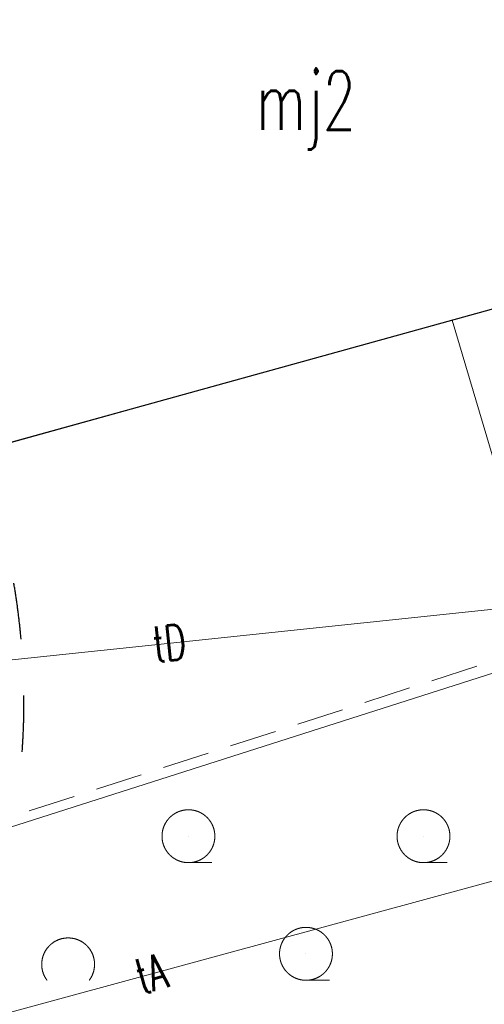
# Model space of a CAD drawing. Header units: millimetres. Extents: x 6487905018 to 6488192500, y 5882180700 to 5882375224.
# Tile 170 of 256: x 6488063932 to 6488073816, y 5882243939 to 5882264868. Entities that reach past the tile are written whole.
import ezdxf
from ezdxf.xclip import XClip

# ---------------------------------------------------------------- set-up
doc = ezdxf.new("R2010")
doc.units = ezdxf.units.MM
doc.header["$MEASUREMENT"] = 0
doc.header["$XCLIPFRAME"] = 2
for name, pattern in [('L_0_04', [1500, 1000, -500]), ('Przerywana', [2400, 1200, -1200]), ('Wipeout_Contour', [1000, 0, -1000])]:
    doc.linetypes.add(name, pattern=pattern)
for name, color, linetype, lineweight in [('312_Budynek__powierzchnia__Nr_pióra__101', 7, 'Continuous', 30), ('linie plan_Nr_pióra__2', 160, 'Continuous', 25), ('Zamość 06.10._2_0_Nr_pióra__7', 7, 'Continuous', 5), ('Zamość 06.10._2_312_Budynek__powierzchnia__Nr_pióra__7', 7, 'Continuous', 5), ('Zamość 06.10._2_312_Numer_ewidencyjny_budynku_Atr124_Nr_pióra__7', 7, 'Continuous', 5), ('Zamość 06.10._2_przewod_telekomunikacyjny__linia__Atr1_Nr_pióra__7', 7, 'Continuous', 5), ('Zamość 06.10._2_przewod_telekomunikacyjny__linia__Nr_pióra__30', 7, 'Continuous', 5), ('Zamość 06.10._2_przewod_wodociagowy__linia__Nr_pióra__5', 7, 'Continuous', 5), ('Zamość 06.10._2_zadrzewienie__powierzchnia____symbol_Nr_pióra__7', 7, 'Continuous', 5), ('Zamość 06.10._2_zadrzewienie__powierzchnia__Nr_pióra__7', 7, 'Continuous', 5)]:
    doc.layers.add(name, color=color, linetype=linetype, lineweight=lineweight)
doc.layers.add('Mapa cyfrowa', color=7, linetype='Continuous')
doc.layers.add('Zamość 06.10._2_Mapa cyfrowa', color=7, linetype='Continuous')
doc.styles.add('GENERATED_STYLE_1', font='Simplex.shx')

# ---------------------------------------------------------------- blocks, each defined once
blk = doc.blocks.new('Rysunek_1_2')
at = {"color": 254, "linetype": 'Wipeout_Contour', "lineweight": 0, "ltscale": 70061284114.24681}
blk.add_wipeout([(6487915525.867126, 5882181505.900702), (6488146644.289524, 5882181505.900702), (6488146644.289524, 5882373115.540435), (6488107628.768834, 5882373115.540435), (6488107628.768834, 5882320263.490532), (6488101226.436201, 5882320263.490532), (6488101226.436201, 5882373115.540435), (6487915525.867126, 5882373115.540435)], dxfattribs=at).dxf.layer = 'Zamość 06.10._2_Mapa cyfrowa'
at = {"layer": 'Zamość 06.10._2_0_Nr_pióra__7', "linetype": 'Continuous'}
for p, q in [((6488073130, 5882258480.000001), (6488073130.05, 5882258480.000001)), ((6488067522, 5882247512), (6488067522.05, 5882247512)), ((6488072522, 5882247512), (6488072522.05, 5882247512)), ((6488067522, 5882246950), (6488067522.05, 5882246950)), ((6488068022, 5882246950), (6488068022.05, 5882246950)), ((6488072522, 5882246950), (6488072522.05, 5882246950)), ((6488073022, 5882246950), (6488073022.05, 5882246950)), ((6488064963, 5882245350.000001), (6488064963.049999, 5882245350.000001)), ((6488070022, 5882245012), (6488070022.05, 5882245012)), ((6488064513.400602, 5882244450.799197), (6488064513.450603, 5882244450.799197)), ((6488065412.599397, 5882244450.799197), (6488065412.649397, 5882244450.799197)), ((6488070022, 5882244450), (6488070022.05, 5882244450)), ((6488070522, 5882244450), (6488070522.05, 5882244450))]:
    blk.add_line(p, q, dxfattribs=at)
at = {"layer": 'Zamość 06.10._2_312_Budynek__powierzchnia__Nr_pióra__7', "linetype": 'Continuous', "flags": 128}
blk.add_lwpolyline([(6488078210, 5882259890), (6488063240.000001, 5882255740)], dxfattribs=at)
at = {"layer": 'Zamość 06.10._2_przewod_telekomunikacyjny__linia__Nr_pióra__30', "linetype": 'Continuous', "flags": 128}
for points in [[(6488028310, 5882260090), (6488039840, 5882253240), (6488053690.000001, 5882251980.000001), (6488059920, 5882250860), (6488076980.000001, 5882252650.000001), (6488098433.525442, 5882255650.861228)], [(6487979124.220844, 5882181505.900702), (6487984540, 5882184260), (6487981120, 5882190050), (6487977160, 5882201820), (6487973650.000001, 5882219670), (6488058820.000001, 5882246140), (6488075370, 5882251420), (6488098590.494104, 5882257262.406148)], [(6488047870, 5882239460), (6488098188.826412, 5882253138.61785)]]:
    blk.add_lwpolyline(points, dxfattribs=at)
at = {"layer": 'Zamość 06.10._2_przewod_wodociagowy__linia__Nr_pióra__5', "linetype": 'Continuous', "flags": 128}
blk.add_lwpolyline([(6488073130, 5882258480.000001), (6488074370, 5882254310), (6488086170, 5882256520), (6488087240.000001, 5882256450)], dxfattribs=at)
at = {"layer": 'Zamość 06.10._2_zadrzewienie__powierzchnia____symbol_Nr_pióra__7', "linetype": 'Continuous', "flags": 128}
for points in [[(6488067522, 5882246950), (6488068022, 5882246950)], [(6488072522, 5882246950), (6488073022, 5882246950)], [(6488070022, 5882244450), (6488070522, 5882244450)]]:
    blk.add_lwpolyline(points, dxfattribs=at)
at = {"layer": 'Zamość 06.10._2_zadrzewienie__powierzchnia____symbol_Nr_pióra__7', "linetype": 'Continuous'}
for centre in [(6488067522, 5882247512), (6488072522, 5882247512), (6488070022, 5882245012)]:
    blk.add_circle(centre, 562, dxfattribs=at)
blk.add_arc((6488064963, 5882244788.000001), 562, 323.1299999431, 216.8700000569, dxfattribs=at)
at = {"layer": 'Zamość 06.10._2_zadrzewienie__powierzchnia__Nr_pióra__7', "linetype": 'L_0_04', "flags": 128}
blk.add_lwpolyline([(6488086090, 5882255140), (6488089210, 5882244550), (6488079250, 5882238980.000001), (6488062760, 5882234450), (6488059460, 5882246540)], close=True, dxfattribs=at)
at = {"layer": 'Zamość 06.10._2_312_Numer_ewidencyjny_budynku_Atr124_Nr_pióra__7', "linetype": 'Continuous', "insert": (6488068963.3929, 5882263774.184525), "char_height": 1250, "attachment_point": 1, "style": 'GENERATED_STYLE_1'}
blk.add_mtext('\\A1;{\\W0.660000x;\\FSimplex.shx;mj2}', dxfattribs=at)
at = {"layer": 'Zamość 06.10._2_przewod_telekomunikacyjny__linia__Atr1_Nr_pióra__7', "linetype": 'Continuous', "char_height": 750, "attachment_point": 1, "style": 'GENERATED_STYLE_1'}
for s, insert, rotation in [('\\A1;{\\W0.660000x;\\FSimplex.shx;tD}', (6488066726.877378, 5882251956.259848), 6.0000000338), ('\\A1;{\\W0.660000x;\\FSimplex.shx;tA}', (6488066324.919539, 5882244872.359781), 15.1999999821)]:
    blk.add_mtext(s, dxfattribs=dict(at, insert=insert, rotation=rotation))

msp = doc.modelspace()

# ---------------------------------------------------------------- block references
at = {"layer": 'Mapa cyfrowa', "color": 22, "linetype": 'Continuous', "lineweight": 5}
ref = msp.add_blockref('Rysunek_1_2', (0, 0), dxfattribs=at)
XClip(ref).set_block_clipping_path([(6487915525.8671264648, 5882181505.9007024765), (6488146644.2895231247, 5882181505.9007024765), (6488146644.2895231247, 5882373115.5404348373), (6488107628.7688331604, 5882373115.5404348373), (6488107628.7688331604, 5882320263.4905319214), (6488101226.4362001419, 5882320263.4905319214), (6488101226.4362001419, 5882373115.5404348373), (6487915525.8671264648, 5882373115.5404348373)])

# ---------------------------------------------------------------- next in the draw order: linework, layer by layer
at = {"layer": '312_Budynek__powierzchnia__Nr_pióra__101', "linetype": 'Continuous'}
msp.add_line((6488078210, 5882259890), (6488063240.000001, 5882255740), dxfattribs=at)
at = {"layer": 'linie plan_Nr_pióra__2', "linetype": 'Przerywana'}
msp.add_arc((6488049023.248511, 5882250358.702061), 15000, 355.9747496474, 89.7571800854, dxfattribs=at)

doc.saveas('drawing.dxf')
